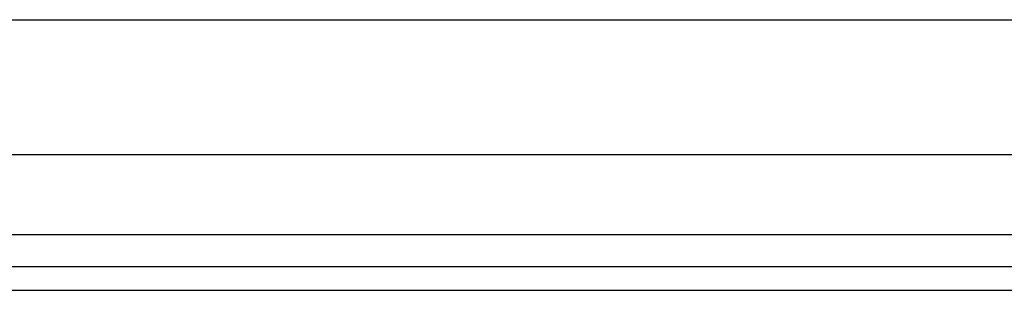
# Model space of a CAD drawing. Header units: inches. Extents: x 5 to 143, y 9 to 75.
# Tile 25 of 125: x 28.917 to 31.78, y 26.873 to 27.66. Entities that reach past the tile are written whole.
import ezdxf

# ---------------------------------------------------------------- set-up
doc = ezdxf.new("R2010")
doc.units = ezdxf.units.IN
doc.header["$MEASUREMENT"] = 0
doc.layers.add('Visible Edges(ANSI)', color=7, linetype='Continuous', lineweight=25)
doc.layers.add('Visible Tangent Edges(ANSI)', color=7, linetype='Continuous', lineweight=25)

msp = doc.modelspace()

# ---------------------------------------------------------------- linework, layer by layer
at = {"layer": 'Visible Edges(ANSI)'}
for p, q in [((5.6026, 27.6605), (33.7467, 27.6605)), ((33.7467, 27.2668), (5.6026, 27.2668)), ((34.4829, 26.9411), (4.8869, 26.9411)), ((4.8869, 26.8731), (34.4829, 26.8731))]:
    msp.add_line(p, q, dxfattribs=at)
at = {"layer": 'Visible Tangent Edges(ANSI)'}
msp.add_line((34.4829, 27.0341), (4.8869, 27.0341), dxfattribs=at)

doc.saveas('drawing.dxf')
